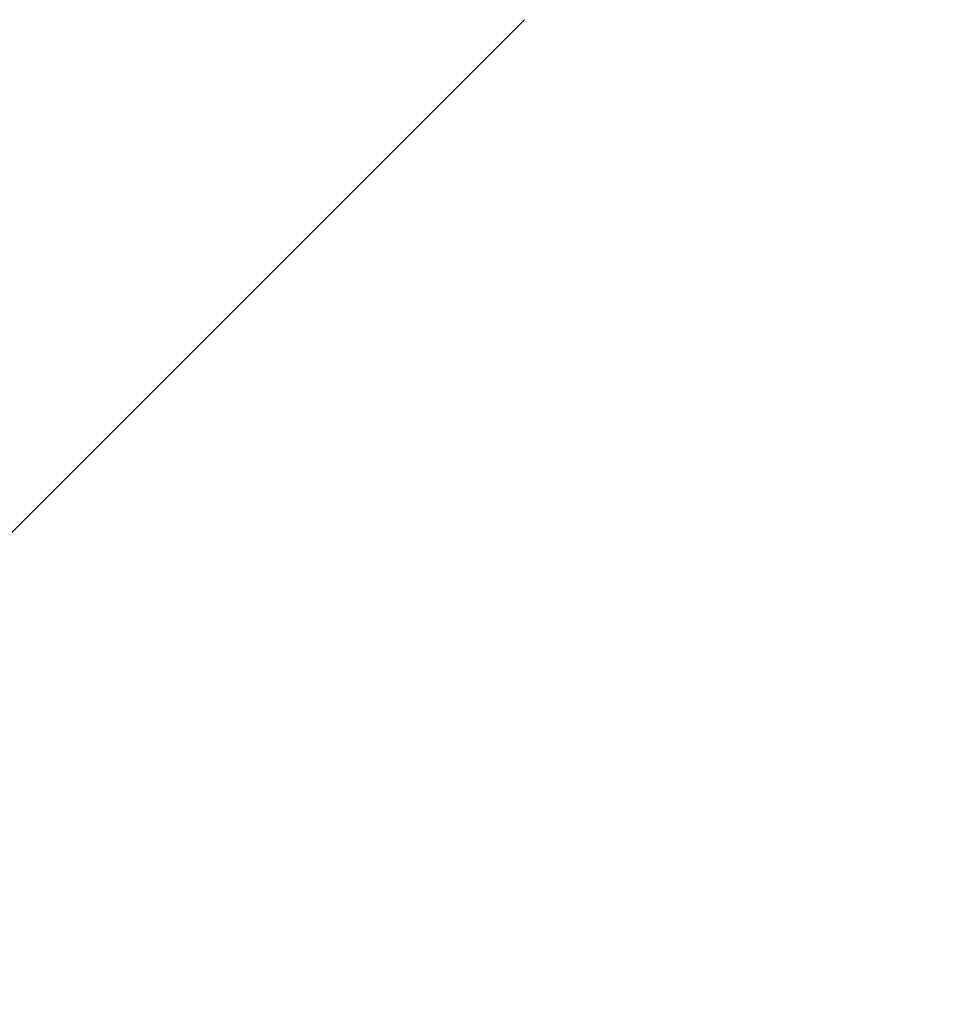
# Model space of a CAD drawing. Header units: millimetres. Extents: x 16156 to 91527, y 4646 to 113494.
# Tile 33 of 256: x 27170 to 27291, y 59505 to 59634. Entities that reach past the tile are written whole.
import ezdxf

# ---------------------------------------------------------------- set-up
doc = ezdxf.new("R2010")
doc.units = ezdxf.units.MM
doc.linetypes.add('ARC Demolished', pattern=[7.14375, 4.7625, -2.38125])
doc.layers.add('A--L74__VasteSanitaireVoorz', color=1, linetype='ARC Demolished', lineweight=9)
doc.layers.add('A--L82__LosseGebruikersInvent', color=1, linetype='ARC Demolished', lineweight=9)
pattern_1 = [(225, (27120.06, 59634.44), (212.132, -212.132), [])]

# ---------------------------------------------------------------- blocks, each defined once
blk = doc.blocks.new('74_PF_Sink Kitchen Round - Sink Kitchen Round-V178-AB-Begane grond - slooptekening')
at = {"layer": 'A--L74__VasteSanitaireVoorz'}
h = blk.add_hatch(dxfattribs=at)
h.set_pattern_fill('FP_31', color=256, style=0, pattern_type=2)
h.set_pattern_definition(pattern_1)
h.paths.add_polyline_path([(-52.29, 229.11), (-131.42, 193.22), (-170.37, 159.88), (-193.16, 131.51), (-220.2, 77.75), (-230.68, 38.36), (-229.11, 0), (235, 0), (220.2, 77.75), (193.16, 131.51), (166.75, 163.5), (125.24, 197.1), (77.49, 220.29), (48.21, 224.24), (0, 175), (-17.32, 185), (-19.32, 189.82), (-50.24, 226.66)])
h.paths.add_polyline_path([(0, 235), (-42.58, 225.25), (-10, 212.32), (-2.6, 229.11)])
h.paths.add_polyline_path([(0, 235), (17.32, 215.23), (41.86, 230.28), (19.32, 232.82)])
h = blk.add_hatch(dxfattribs=at)
h.set_pattern_fill('FP_31', color=256, style=0, pattern_type=2)
h.set_pattern_definition(pattern_1)
h.paths.add_polyline_path([(-52.29, 229.11), (-131.42, 193.22), (-170.37, 159.88), (-193.16, 131.51), (-220.2, 77.75), (-230.68, 38.36), (-229.11, 0), (235, 0), (220.2, 77.75), (193.16, 131.51), (166.75, 163.5), (125.24, 197.1), (77.49, 220.29), (48.21, 224.24), (0, 175), (-17.32, 185), (-19.32, 189.82), (-50.24, 226.66)])
h.paths.add_polyline_path([(0, 235), (-42.58, 225.25), (-10, 212.32), (-2.6, 229.11)])
h.paths.add_polyline_path([(0, 235), (17.32, 215.23), (41.86, 230.28), (19.32, 232.82)])
for start, end in [(0, 180), (180, 360)]:
    blk.add_arc((0, 0), 275, start, end, dxfattribs=at)

msp = doc.modelspace()

# ---------------------------------------------------------------- linework, layer by layer
at = {"layer": 'A--L82__LosseGebruikersInvent'}
for start, end in [(0, 180), (270, 0)]:
    msp.add_arc((27120.06, 59634.44), 275, start, end, dxfattribs=at)

# ---------------------------------------------------------------- block references
at = {"layer": 'A--L74__VasteSanitaireVoorz', "rotation": 180}
msp.add_blockref('74_PF_Sink Kitchen Round - Sink Kitchen Round-V178-AB-Begane grond - slooptekening', (27120.06, 59634.44), dxfattribs=at)

doc.saveas('drawing.dxf')
